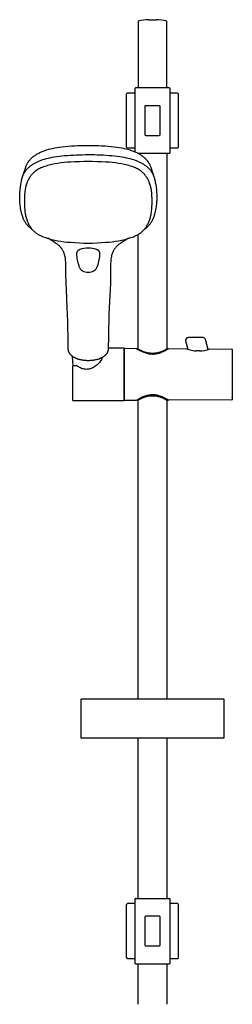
# Model space of a CAD drawing. Header units: millimetres. Extents: x -150 to 150, y -37 to 1125.
# Tile 2 of 2: x -102 to 61, y 372 to 1125. Entities that reach past the tile are written whole.
import ezdxf

# ---------------------------------------------------------------- set-up
doc = ezdxf.new("R2010")
doc.units = ezdxf.units.MM
doc.header["$MEASUREMENT"] = 0
doc.layers.add('PLANNING', color=1, linetype='Continuous')

# ---------------------------------------------------------------- blocks, each defined once
blk = doc.blocks.new('84820000_f')
at = {"layer": 'PLANNING'}
for p, q in [((-11, 1123.94), (-11, 1072.94)), ((-2.75, 1125.07), (2.75, 1125.07)), ((11, 1072.94), (11, 1123.94)), ((-13.44, 1072.45), (-13.49, 1069.43)), ((12.94, 1072.94), (-12.94, 1072.94)), ((13.49, 1069.43), (13.44, 1072.45)), ((-20, 1067.94), (-20, 1027.94)), ((-13.5, 1068.94), (-18.99, 1068.94)), ((-13.49, 1069.43), (-13.5, 1068.94)), ((-13.5, 1068.94), (-13.5, 1026.94)), ((13.5, 1068.94), (13.49, 1069.43)), ((18.99, 1068.94), (13.5, 1068.94)), ((13.5, 1026.94), (13.5, 1068.94)), ((20, 1027.94), (20, 1067.94)), ((-5.94, 1058.49), (-5.94, 1037.39)), ((5.13, 1059.29), (-5.13, 1059.29)), ((5.94, 1037.39), (5.94, 1058.49)), ((-5.13, 1036.59), (5.13, 1036.59)), ((-76.09, 1026.72), (-76.01, 1026.74)), ((-22.28, 1026.74), (-22.2, 1026.72)), ((-18.99, 1026.94), (-13.5, 1026.94)), ((-13.5, 1026.94), (-13.49, 1026.45)), ((-13.49, 1026.45), (-13.45, 1024.07)), ((13.44, 1023.43), (13.5, 1026.94)), ((13.5, 1026.94), (18.99, 1026.94)), ((-11.12, 1022.94), (12.94, 1022.94)), ((-11, 1022.88), (-11, 1022.94)), ((11, 1022.94), (11, 873.27)), ((13.44, 1023.39), (13.44, 1023.43)), ((-11, 873.27), (-11, 960.76)), ((38.7, 881.85), (27.31, 881.85)), ((-21.62, 873.74), (-33.86, 873.74)), ((-21.62, 833.74), (-21.62, 873.74)), ((-21.4, 833.74), (-21.4, 873.74)), ((-21.4, 873.74), (-12.35, 873.67)), ((25.38, 879.33), (27.07, 873.02)), ((42.63, 872.89), (40.63, 880.37)), ((-60.61, 860.41), (-61.1, 867.48)), ((-12.07, 873.5), (-11.43, 873.51)), ((11.43, 873.51), (12.2, 873.5)), ((12.2, 873.5), (12.2, 873.41)), ((12.34, 873.5), (26.06, 873.41)), ((35.98, 871.74), (33.8, 871.76)), ((43.72, 873.28), (60.72, 873.16)), ((43.72, 873.28), (43.72, 873.28)), ((61.02, 872.88), (61.08, 871.84)), ((61.08, 871.84), (61.08, 835.63)), ((-61.18, 859.82), (-61.18, 834.33)), ((-58, 860.41), (-60.59, 860.41)), ((-60.59, 833.74), (-21.62, 833.74)), ((-12.35, 833.8), (-21.4, 833.74)), ((-11, 605.63), (-11, 834.21)), ((11, 834.21), (11, 605.63)), ((60.72, 834.31), (12.34, 833.97)), ((60.97, 834.44), (60.95, 834.41)), ((61.08, 835.63), (61.02, 834.59)), ((-11, 452.94), (-11, 575.63)), ((11, 575.63), (11, 452.94)), ((-13.44, 452.45), (-13.49, 449.43)), ((-12.94, 452.94), (12.94, 452.94)), ((13.49, 449.43), (13.44, 452.45)), ((-20, 447.94), (-20, 407.94)), ((-13.5, 448.94), (-18.99, 448.94)), ((-13.49, 449.43), (-13.5, 448.94)), ((-13.5, 448.94), (-13.5, 406.94)), ((13.5, 448.94), (13.49, 449.43)), ((13.5, 406.94), (13.5, 448.94)), ((18.99, 448.94), (13.5, 448.94)), ((20, 407.94), (20, 447.94)), ((-5.94, 438.49), (-5.94, 417.39)), ((5.13, 439.29), (-5.13, 439.29)), ((5.94, 417.39), (5.94, 438.49)), ((-5.13, 416.59), (5.13, 416.59)), ((-18.99, 406.94), (-13.5, 406.94)), ((-13.5, 406.94), (-13.49, 406.45)), ((13.44, 403.43), (13.5, 406.94)), ((13.5, 406.94), (18.99, 406.94)), ((-13.49, 406.45), (-13.44, 403.43)), ((-13.44, 403.43), (-13.44, 403.39)), ((-12.94, 402.94), (12.94, 402.94)), ((-11, 371.94), (-11, 402.94)), ((11, 402.94), (11, 371.94)), ((13.44, 403.39), (13.44, 403.43))]:
    blk.add_line(p, q, dxfattribs=at)
for points in [[(-99.44, 1004.84), (-97, 1012.15), (-96.82, 1012.68), (-96.62, 1013.2), (-96.4, 1013.71), (-96.17, 1014.22), (-95.92, 1014.72), (-95.66, 1015.21), (-95.52, 1015.45), (-95.37, 1015.69), (-95.23, 1015.93), (-95.08, 1016.16), (-94.91, 1016.4), (-94.75, 1016.63), (-94.58, 1016.86), (-94.4, 1017.09), (-94.23, 1017.32), (-94.04, 1017.54), (-93.67, 1017.98), (-93.28, 1018.4), (-92.88, 1018.81), (-92.46, 1019.21), (-92.03, 1019.6), (-91.51, 1020.05), (-90.97, 1020.48), (-90.42, 1020.9), (-89.86, 1021.3), (-89.28, 1021.69), (-88.7, 1022.06), (-88.11, 1022.41), (-87.51, 1022.75), (-86.87, 1023.09), (-86.23, 1023.42), (-85.58, 1023.73), (-84.93, 1024.03), (-84.27, 1024.31), (-83.6, 1024.58), (-82.93, 1024.83), (-82.25, 1025.07), (-81.57, 1025.3), (-80.88, 1025.52), (-79.5, 1025.91), (-78.11, 1026.27), (-76.71, 1026.58), (-74.82, 1026.96), (-72.92, 1027.28), (-71.02, 1027.56), (-69.11, 1027.8), (-66.74, 1028.06), (-64.37, 1028.28), (-61.99, 1028.47), (-59.61, 1028.62), (-57, 1028.76), (-54.38, 1028.86), (-51.76, 1028.91), (-49.14, 1028.93), (-46.52, 1028.91), (-43.91, 1028.85), (-41.29, 1028.75), (-38.67, 1028.62), (-36.3, 1028.47), (-33.92, 1028.28), (-31.55, 1028.06), (-29.18, 1027.8), (-27.27, 1027.56), (-25.36, 1027.28), (-23.47, 1026.96), (-21.58, 1026.58), (-20.18, 1026.27), (-18.78, 1025.91), (-17.4, 1025.52), (-16.72, 1025.3), (-16.04, 1025.07), (-15.36, 1024.83), (-14.69, 1024.58), (-14.02, 1024.31), (-13.36, 1024.03), (-12.7, 1023.73), (-12.05, 1023.42), (-11.41, 1023.09), (-10.78, 1022.75), (-10.18, 1022.41), (-9.58, 1022.06), (-9, 1021.69), (-8.43, 1021.3), (-7.86, 1020.9), (-7.31, 1020.48), (-6.78, 1020.05), (-6.25, 1019.6), (-5.83, 1019.21), (-5.41, 1018.81), (-5.01, 1018.4), (-4.62, 1017.98), (-4.24, 1017.54), (-4.06, 1017.32), (-3.88, 1017.09), (-3.71, 1016.86), (-3.54, 1016.63), (-3.37, 1016.4), (-3.21, 1016.16), (-3.06, 1015.93), (-2.91, 1015.69), (-2.77, 1015.45), (-2.63, 1015.21), (-2.36, 1014.72), (-2.12, 1014.22), (-1.88, 1013.71), (-1.67, 1013.2), (-1.47, 1012.68), (-1.29, 1012.15), (1.15, 1004.84)], [(-91.66, 964.28), (-92.17, 964.65), (-92.67, 965.03), (-93.16, 965.42), (-93.65, 965.83), (-94.12, 966.25), (-94.58, 966.68), (-95.03, 967.13), (-95.25, 967.36), (-95.46, 967.59), (-95.84, 968.03), (-96.2, 968.48), (-96.55, 968.94), (-96.88, 969.41), (-97.2, 969.89), (-97.51, 970.39), (-97.79, 970.89), (-98.07, 971.4), (-98.35, 971.98), (-98.62, 972.57), (-98.86, 973.16), (-99.1, 973.76), (-99.31, 974.37), (-99.52, 974.98), (-99.71, 975.6), (-99.88, 976.22), (-100.2, 977.44), (-100.48, 978.66), (-100.7, 979.75), (-100.9, 980.84), (-101.07, 981.93), (-101.22, 983.03), (-101.33, 983.98), (-101.42, 984.94), (-101.49, 985.9), (-101.54, 986.86), (-101.58, 987.82), (-101.59, 988.78), (-101.59, 989.74), (-101.57, 990.69), (-101.53, 991.72), (-101.47, 992.75), (-101.3, 994.8), (-101.07, 996.85), (-100.77, 998.88), (-100.48, 1000.66), (-100.31, 1001.54), (-100.11, 1002.41), (-99.95, 1003.09), (-99.77, 1003.77), (-99.57, 1004.44), (-99.34, 1005.1), (-99.13, 1005.69), (-98.89, 1006.27), (-98.76, 1006.55), (-98.63, 1006.84), (-98.49, 1007.12), (-98.35, 1007.4), (-98.21, 1007.67), (-98.06, 1007.95), (-97.9, 1008.22), (-97.74, 1008.48), (-97.57, 1008.75), (-97.4, 1009.01), (-97.22, 1009.26), (-97.04, 1009.52), (-96.74, 1009.9), (-96.43, 1010.28), (-96.11, 1010.65), (-95.78, 1011.01), (-95.44, 1011.36), (-95.09, 1011.7), (-94.74, 1012.03), (-94.37, 1012.36), (-93.93, 1012.73), (-93.47, 1013.1), (-93.01, 1013.45), (-92.53, 1013.79), (-92.05, 1014.12), (-91.57, 1014.44), (-91.07, 1014.75), (-90.57, 1015.05), (-90.07, 1015.34), (-89.55, 1015.62), (-89.03, 1015.9), (-88.51, 1016.16), (-87.45, 1016.66), (-86.38, 1017.12), (-85.74, 1017.37), (-85.11, 1017.61), (-83.83, 1018.06), (-82.53, 1018.46), (-81.22, 1018.83), (-79.74, 1019.2), (-78.25, 1019.52), (-76.75, 1019.82), (-75.24, 1020.08), (-73.24, 1020.38), (-71.24, 1020.64), (-69.24, 1020.87), (-67.23, 1021.07), (-64.98, 1021.26), (-62.72, 1021.42), (-60.46, 1021.56), (-58.2, 1021.67), (-55.93, 1021.76), (-53.67, 1021.82), (-51.41, 1021.86), (-49.14, 1021.87), (-46.88, 1021.87), (-44.61, 1021.83), (-42.35, 1021.77), (-40.09, 1021.68), (-37.83, 1021.57), (-35.57, 1021.43), (-33.31, 1021.26), (-31.05, 1021.07), (-29.05, 1020.87), (-27.04, 1020.64), (-25.04, 1020.38), (-23.05, 1020.08), (-21.54, 1019.82), (-20.04, 1019.52), (-18.55, 1019.2), (-17.06, 1018.83), (-15.76, 1018.46), (-14.46, 1018.06), (-13.18, 1017.61), (-12.54, 1017.37), (-11.91, 1017.12), (-10.83, 1016.66), (-9.77, 1016.16), (-9.25, 1015.9), (-8.73, 1015.62), (-8.22, 1015.34), (-7.71, 1015.05), (-7.21, 1014.75), (-6.72, 1014.44), (-6.23, 1014.12), (-5.75, 1013.79), (-5.28, 1013.45), (-4.82, 1013.1), (-4.36, 1012.73), (-3.91, 1012.36), (-3.55, 1012.03), (-3.19, 1011.7), (-2.84, 1011.36), (-2.5, 1011.01), (-2.17, 1010.65), (-1.85, 1010.28), (-1.54, 1009.9), (-1.25, 1009.52), (-1.06, 1009.26), (-0.89, 1009.01), (-0.72, 1008.75), (-0.55, 1008.48), (-0.39, 1008.22), (-0.23, 1007.95), (-0.08, 1007.67), (0.07, 1007.4), (0.21, 1007.12), (0.34, 1006.84), (0.48, 1006.55), (0.6, 1006.27), (0.84, 1005.69), (1.06, 1005.1), (1.28, 1004.44), (1.48, 1003.77), (1.66, 1003.09), (1.83, 1002.41), (2.02, 1001.54), (2.19, 1000.66), (2.49, 998.88), (2.78, 996.85), (3.02, 994.8), (3.19, 992.75), (3.25, 991.72), (3.29, 990.69), (3.31, 989.74), (3.31, 988.78), (3.29, 987.82), (3.26, 986.86), (3.21, 985.9), (3.14, 984.94), (3.05, 983.98), (2.94, 983.03), (2.79, 981.93), (2.61, 980.84), (2.41, 979.75), (2.19, 978.66), (1.91, 977.44), (1.6, 976.22), (1.42, 975.6), (1.23, 974.98), (1.03, 974.37), (0.81, 973.76), (0.58, 973.16), (0.33, 972.57), (0.06, 971.98), (-0.22, 971.4), (-0.49, 970.89), (-0.78, 970.39), (-1.08, 969.89), (-1.4, 969.41), (-1.74, 968.94), (-2.08, 968.48), (-2.45, 968.03), (-2.83, 967.59), (-3.04, 967.36), (-3.26, 967.13), (-3.7, 966.68), (-4.16, 966.25), (-4.64, 965.83), (-5.12, 965.42), (-5.62, 965.03), (-6.12, 964.65), (-6.63, 964.28)], [(-98.02, 986.21), (-98, 984.1), (-97.92, 981.98), (-97.86, 980.93), (-97.77, 979.87), (-97.66, 978.82), (-97.53, 977.77), (-97.4, 976.95), (-97.26, 976.14), (-97.1, 975.32), (-96.91, 974.52), (-96.7, 973.71), (-96.47, 972.92), (-96.21, 972.13), (-95.93, 971.35), (-95.78, 970.96), (-95.62, 970.58), (-95.45, 970.19), (-95.28, 969.81), (-95.1, 969.43), (-94.91, 969.06), (-94.72, 968.69), (-94.52, 968.32), (-94.31, 967.95), (-94.1, 967.59), (-93.88, 967.24), (-93.65, 966.88), (-93.42, 966.54), (-93.18, 966.19), (-92.94, 965.85), (-92.69, 965.52), (-92.45, 965.22), (-92.21, 964.92), (-91.97, 964.63), (-91.71, 964.34), (-91.46, 964.06), (-91.2, 963.78), (-90.93, 963.51), (-90.65, 963.24), (-90.39, 962.99), (-90.12, 962.75), (-89.85, 962.52), (-89.57, 962.29), (-89.28, 962.07), (-88.99, 961.85), (-88.7, 961.64), (-88.4, 961.44), (-88.07, 961.22), (-87.74, 961.02), (-87.4, 960.82), (-87.05, 960.63), (-86.35, 960.27), (-85.64, 959.93), (-84.66, 959.49), (-83.66, 959.09), (-82.66, 958.71), (-81.64, 958.36), (-80.51, 957.99), (-79.37, 957.64), (-78.23, 957.31), (-77.08, 957.01), (-75.92, 956.72), (-74.76, 956.46), (-72.43, 955.99), (-70, 955.59), (-67.57, 955.26), (-65.13, 954.99), (-62.68, 954.77), (-59.3, 954.54), (-55.92, 954.37), (-52.53, 954.25), (-49.14, 954.17), (-45.76, 954.25), (-42.37, 954.37), (-38.99, 954.54), (-35.6, 954.77), (-33.16, 954.99), (-30.71, 955.26), (-28.28, 955.59), (-25.86, 955.99), (-23.52, 956.46), (-22.36, 956.72), (-21.21, 957.01), (-20.06, 957.31), (-18.91, 957.64), (-17.77, 957.99), (-16.64, 958.36), (-15.63, 958.71), (-14.62, 959.09), (-13.63, 959.49), (-12.64, 959.93), (-11.93, 960.27), (-11.23, 960.63), (-10.89, 960.82), (-10.55, 961.02), (-10.21, 961.22), (-9.88, 961.44), (-9.58, 961.64), (-9.29, 961.85), (-9, 962.07), (-8.72, 962.29), (-8.44, 962.52), (-8.16, 962.75), (-7.9, 962.99), (-7.63, 963.24), (-7.36, 963.51), (-7.09, 963.78), (-6.83, 964.06), (-6.57, 964.34), (-6.32, 964.63), (-6.07, 964.92), (-5.83, 965.22), (-5.6, 965.52), (-5.35, 965.85), (-5.1, 966.19), (-4.86, 966.54), (-4.63, 966.88), (-4.41, 967.24), (-4.19, 967.59), (-3.97, 967.95), (-3.77, 968.32), (-3.57, 968.69), (-3.37, 969.06), (-3.19, 969.43), (-3.01, 969.81), (-2.83, 970.19), (-2.67, 970.58), (-2.51, 970.96), (-2.36, 971.35), (-2.07, 972.13), (-1.82, 972.92), (-1.58, 973.71), (-1.38, 974.52), (-1.19, 975.32), (-1.02, 976.14), (-0.88, 976.95), (-0.75, 977.77), (-0.62, 978.82), (-0.51, 979.87), (-0.42, 980.93), (-0.36, 981.98), (-0.29, 984.1), (-0.26, 986.21), (-0.29, 988.57), (-0.34, 989.75), (-0.4, 990.92), (-0.47, 991.87), (-0.56, 992.81), (-0.67, 993.75), (-0.8, 994.68), (-0.93, 995.48), (-1.09, 996.27), (-1.26, 997.05), (-1.46, 997.83), (-1.68, 998.61), (-1.92, 999.37), (-2.19, 1000.13), (-2.48, 1000.88), (-2.63, 1001.24), (-2.8, 1001.61), (-2.96, 1001.97), (-3.14, 1002.33), (-3.32, 1002.68), (-3.51, 1003.03), (-3.7, 1003.38), (-3.9, 1003.73), (-4.1, 1004.07), (-4.32, 1004.4), (-4.53, 1004.74), (-4.76, 1005.07), (-4.99, 1005.39), (-5.22, 1005.71), (-5.46, 1006.03), (-5.71, 1006.34), (-5.95, 1006.63), (-6.2, 1006.92), (-6.45, 1007.2), (-6.7, 1007.47), (-6.96, 1007.74), (-7.23, 1008.01), (-7.5, 1008.27), (-7.78, 1008.52), (-8.05, 1008.76), (-8.32, 1008.99), (-8.6, 1009.21), (-8.88, 1009.43), (-9.17, 1009.64), (-9.46, 1009.84), (-9.76, 1010.04), (-10.06, 1010.23), (-10.4, 1010.43), (-10.74, 1010.62), (-11.09, 1010.81), (-11.43, 1010.99), (-12.14, 1011.33), (-12.86, 1011.64), (-13.85, 1012.05), (-14.85, 1012.42), (-15.86, 1012.77), (-16.87, 1013.1), (-17.98, 1013.43), (-19.09, 1013.74), (-20.21, 1014.03), (-21.33, 1014.3), (-23.59, 1014.78), (-25.86, 1015.18), (-28.28, 1015.53), (-30.72, 1015.81), (-33.16, 1016.03), (-35.6, 1016.2), (-38.99, 1016.37), (-42.37, 1016.46), (-45.76, 1016.51), (-49.14, 1016.52), (-52.53, 1016.5), (-55.91, 1016.45), (-59.3, 1016.36), (-62.68, 1016.2), (-65.13, 1016.03), (-67.57, 1015.81), (-70, 1015.53), (-72.43, 1015.18), (-74.7, 1014.78), (-76.96, 1014.3), (-78.08, 1014.03), (-79.2, 1013.74), (-80.31, 1013.43), (-81.41, 1013.1), (-82.43, 1012.77), (-83.44, 1012.42), (-84.44, 1012.05), (-85.43, 1011.64), (-86.15, 1011.33), (-86.85, 1010.99), (-87.2, 1010.81), (-87.54, 1010.62), (-87.89, 1010.43), (-88.22, 1010.23), (-88.52, 1010.04), (-88.82, 1009.84), (-89.11, 1009.64), (-89.4, 1009.43), (-89.69, 1009.21), (-89.97, 1008.99), (-90.24, 1008.76), (-90.51, 1008.52), (-90.79, 1008.27), (-91.06, 1008.01), (-91.32, 1007.74), (-91.59, 1007.47), (-91.84, 1007.2), (-92.09, 1006.92), (-92.33, 1006.63), (-92.57, 1006.34), (-92.82, 1006.03), (-93.06, 1005.71), (-93.3, 1005.39), (-93.53, 1005.07), (-93.75, 1004.74), (-93.97, 1004.4), (-94.18, 1004.07), (-94.39, 1003.73), (-94.59, 1003.38), (-94.78, 1003.03), (-94.97, 1002.68), (-95.15, 1002.33), (-95.32, 1001.97), (-95.49, 1001.61), (-95.65, 1001.24), (-95.81, 1000.88), (-96.1, 1000.13), (-96.37, 999.37), (-96.61, 998.61), (-96.83, 997.83), (-97.02, 997.05), (-97.2, 996.27), (-97.35, 995.48), (-97.48, 994.68), (-97.62, 993.75), (-97.72, 992.81), (-97.81, 991.87), (-97.88, 990.92), (-97.95, 989.75), (-97.99, 988.57), (-98.02, 986.21)], [(-12.07, 833.97), (-11.43, 833.97), (-10.65, 834.4), (-9.89, 834.8), (-9.12, 835.18), (-8.34, 835.54), (-7.63, 835.84), (-6.91, 836.13), (-6.18, 836.39), (-5.45, 836.63), (-4.76, 836.83), (-4.42, 836.92), (-4.07, 837.01), (-3.44, 837.14), (-2.8, 837.25), (-2.46, 837.31), (-2.11, 837.35), (-1.76, 837.39), (-1.41, 837.42), (-1.06, 837.44), (-0.7, 837.46), (-0.35, 837.47), (0, 837.47), (0.35, 837.47), (0.7, 837.46), (1.06, 837.44), (1.41, 837.42), (1.76, 837.39), (2.11, 837.35), (2.46, 837.31), (2.8, 837.25), (3.44, 837.14), (4.07, 837.01), (4.42, 836.92), (4.76, 836.83), (5.45, 836.63), (6.18, 836.39), (6.91, 836.13), (7.63, 835.84), (8.34, 835.54), (9.12, 835.18), (9.89, 834.8), (11.06, 834.17), (11.43, 833.97), (12.2, 833.97), (12.2, 834.06)]]:
    blk.add_lwpolyline(points, dxfattribs=at)
for points in [[(-18.23, 957.85, 0.016043), (-24.22, 954.21), (-24.65, 953.92), (-25.07, 953.63), (-25.48, 953.32), (-25.89, 953), (-26.29, 952.67), (-26.67, 952.34), (-27.05, 951.99), (-27.42, 951.62), (-27.72, 951.31), (-28.01, 950.99), (-28.29, 950.66), (-28.57, 950.32), (-28.83, 949.97), (-29.08, 949.62), (-29.32, 949.25), (-29.55, 948.88), (-29.77, 948.51), (-29.97, 948.12), (-30.17, 947.73), (-30.35, 947.34), (-30.52, 946.94), (-30.68, 946.53), (-30.83, 946.12), (-30.96, 945.71), (-31.11, 945.23), (-31.23, 944.75), (-31.35, 944.26), (-31.45, 943.78), (-31.54, 943.29), (-31.62, 942.8), (-31.76, 941.81), (-31.87, 940.75), (-31.95, 939.69), (-32, 938.63), (-32.03, 937.57), (-32.06, 935.57), (-32.08, 928.5), (-32.13, 925.94), (-32.21, 923.38), (-32.4, 918.73), (-33.06, 904.61), (-33.26, 899.57), (-33.42, 894.54), (-33.57, 889.08), (-33.69, 883.63), (-33.88, 872.72), (-33.89, 872.61), (-33.91, 872.49), (-33.93, 872.38), (-33.95, 872.26), (-33.97, 872.15), (-33.99, 872.04), (-34.02, 871.92), (-34.05, 871.81), (-34.08, 871.7), (-34.11, 871.59), (-34.14, 871.48), (-34.18, 871.37), (-34.22, 871.26), (-34.26, 871.15), (-34.3, 871.04), (-34.34, 870.93), (-34.44, 870.71), (-34.54, 870.5), (-34.65, 870.29), (-34.77, 870.08), (-34.9, 869.87), (-35.03, 869.67), (-35.17, 869.46), (-35.32, 869.27), (-35.48, 869.07), (-35.65, 868.87), (-35.82, 868.68), (-36.01, 868.49), (-36.2, 868.31), (-36.39, 868.12), (-36.6, 867.94), (-36.81, 867.77), (-37.03, 867.59), (-37.26, 867.42), (-37.5, 867.25), (-37.75, 867.09), (-38, 866.93), (-38.26, 866.77), (-38.53, 866.62), (-38.8, 866.47), (-39.08, 866.33), (-39.36, 866.19), (-39.64, 866.06), (-39.93, 865.93), (-40.22, 865.81), (-40.52, 865.69), (-40.82, 865.58), (-41.12, 865.47), (-41.74, 865.27), (-42.37, 865.08), (-43.01, 864.92), (-43.67, 864.77), (-44.33, 864.64), (-45, 864.53), (-45.68, 864.44), (-46.37, 864.36), (-47.06, 864.3), (-47.75, 864.26), (-48.44, 864.23), (-49.14, 864.23), (-49.84, 864.23), (-50.54, 864.26), (-51.23, 864.3), (-51.92, 864.36), (-52.6, 864.44), (-53.28, 864.53), (-53.95, 864.64), (-54.62, 864.77), (-55.27, 864.92), (-55.91, 865.08), (-56.54, 865.27), (-57.16, 865.47), (-57.47, 865.58), (-57.77, 865.69), (-58.06, 865.81), (-58.35, 865.93), (-58.64, 866.06), (-58.93, 866.19), (-59.21, 866.33), (-59.48, 866.47), (-59.76, 866.62), (-60.03, 866.77), (-60.29, 866.93), (-60.54, 867.09), (-60.78, 867.25), (-61.02, 867.42), (-61.25, 867.59), (-61.47, 867.77), (-61.69, 867.94), (-61.89, 868.12), (-62.09, 868.31), (-62.28, 868.49), (-62.46, 868.68), (-62.64, 868.87), (-62.8, 869.07), (-62.96, 869.27), (-63.11, 869.46), (-63.25, 869.67), (-63.39, 869.87), (-63.52, 870.08), (-63.63, 870.29), (-63.74, 870.5), (-63.85, 870.71), (-63.94, 870.93), (-63.99, 871.04), (-64.03, 871.15), (-64.07, 871.26), (-64.11, 871.37), (-64.14, 871.48), (-64.18, 871.59), (-64.21, 871.7), (-64.24, 871.81), (-64.27, 871.92), (-64.29, 872.04), (-64.32, 872.15), (-64.34, 872.26), (-64.36, 872.38), (-64.38, 872.49), (-64.39, 872.61), (-64.41, 872.72), (-64.59, 883.63), (-64.71, 889.08), (-64.86, 894.54), (-65.03, 899.57), (-65.23, 904.61), (-65.88, 918.73), (-66.07, 923.38), (-66.15, 925.94), (-66.2, 928.5), (-66.23, 935.57), (-66.25, 937.57), (-66.28, 938.63), (-66.34, 939.69), (-66.42, 940.75), (-66.53, 941.81), (-66.66, 942.8), (-66.74, 943.29), (-66.83, 943.78), (-66.94, 944.26), (-67.05, 944.75), (-67.18, 945.23), (-67.32, 945.71), (-67.46, 946.12), (-67.61, 946.53), (-67.76, 946.94), (-67.93, 947.34), (-68.12, 947.73), (-68.31, 948.12), (-68.52, 948.51), (-68.74, 948.88), (-68.96, 949.25), (-69.21, 949.62), (-69.46, 949.97), (-69.72, 950.32), (-69.99, 950.66), (-70.27, 950.99), (-70.57, 951.31), (-70.87, 951.63), (-71.23, 951.99), (-71.61, 952.34), (-72, 952.68), (-72.39, 953.01), (-72.8, 953.33), (-73.21, 953.63), (-73.64, 953.93), (-74.07, 954.21, 0.013335), (-80.02, 957.83)], [(-40.19, 946.21), (-40.19, 946.27), (-40.19, 946.33), (-40.19, 946.38), (-40.2, 946.44), (-40.2, 946.5), (-40.21, 946.56), (-40.21, 946.61), (-40.22, 946.67), (-40.23, 946.73), (-40.24, 946.78), (-40.26, 946.84), (-40.27, 946.89), (-40.29, 946.95), (-40.3, 947), (-40.32, 947.06), (-40.34, 947.11), (-40.36, 947.17), (-40.38, 947.22), (-40.41, 947.27), (-40.43, 947.33), (-40.46, 947.38), (-40.49, 947.43), (-40.52, 947.48), (-40.55, 947.53), (-40.58, 947.58), (-40.61, 947.64), (-40.64, 947.69), (-40.68, 947.74), (-40.72, 947.79), (-40.75, 947.84), (-40.79, 947.88), (-40.83, 947.93), (-40.87, 947.98), (-40.92, 948.03), (-40.96, 948.08), (-41.01, 948.12), (-41.1, 948.22), (-41.2, 948.31), (-41.31, 948.4), (-41.41, 948.49), (-41.53, 948.57), (-41.65, 948.66), (-41.77, 948.74), (-41.9, 948.82), (-42.03, 948.9), (-42.17, 948.98), (-42.31, 949.06), (-42.46, 949.13), (-42.61, 949.2), (-42.76, 949.27, 0.099142), (-49.14, 950.38, 0.099142), (-55.52, 949.27), (-55.68, 949.2), (-55.83, 949.13), (-55.98, 949.06), (-56.12, 948.98), (-56.26, 948.9), (-56.39, 948.82), (-56.52, 948.74), (-56.64, 948.66), (-56.76, 948.57), (-56.87, 948.49), (-56.98, 948.4), (-57.08, 948.31), (-57.18, 948.22), (-57.28, 948.12), (-57.32, 948.08), (-57.37, 948.03), (-57.41, 947.98), (-57.45, 947.93), (-57.49, 947.88), (-57.53, 947.84), (-57.57, 947.79), (-57.61, 947.74), (-57.64, 947.69), (-57.68, 947.64), (-57.71, 947.58), (-57.74, 947.53), (-57.77, 947.48), (-57.8, 947.43), (-57.83, 947.38), (-57.85, 947.33), (-57.88, 947.27), (-57.9, 947.22), (-57.92, 947.17), (-57.94, 947.11), (-57.96, 947.06), (-57.98, 947), (-58, 946.95), (-58.01, 946.89), (-58.03, 946.84), (-58.04, 946.78), (-58.05, 946.73), (-58.06, 946.67), (-58.07, 946.61), (-58.08, 946.56), (-58.08, 946.5), (-58.09, 946.44), (-58.09, 946.38), (-58.09, 946.33), (-58.09, 946.27), (-58.09, 946.21, 0.080527), (-56.22, 936.63, 0.194577), (-53.54, 933.04, 0.138922), (-49.14, 931.86, 0.138921), (-44.75, 933.04, 0.194582), (-42.06, 936.63, 0.08024), (-40.19, 946.21)], [(54.52, 575.63), (54.53, 575.63), (-54.47, 575.63), (-54.47, 605.33, -0.414214), (-54.17, 605.63), (54.23, 605.63, -0.414214), (54.53, 605.33), (54.53, 575.63)]]:
    blk.add_lwpolyline(points, format="xyb", dxfattribs=at)
for centre, radius, start, end in [((-2.75, 1094.19), 30.87, 90, 105.49443), ((2.75, 1094.19), 30.87, 74.50557, 90), ((-12.94, 1072.44), 0.5, 89.99989, 179), ((12.94, 1072.44), 0.5, 0.99116, 90), ((-19, 1067.94), 1, 89.47943, 180), ((18.99, 1067.93), 1.01, 0.52057, 90), ((-5.13, 1058.49), 0.806, 89.56829, 179.58252), ((5.13, 1058.49), 0.806, 0.41814, 90.43068), ((-5.13, 1037.4), 0.806, 180.41814, 270.43068), ((5.13, 1037.4), 0.806, 269.56892, 359.58227), ((-18.99, 1027.95), 1.01, 180.52057, 270), ((19, 1027.94), 1, 269.47943, 0), ((12.94, 1023.44), 0.5, 269.95252, 359.00007), ((27.31, 879.85), 2, 90.00008, 194.99998), ((38.7, 879.85), 2, 15.01247, 90), ((34.39, 893.56), 21.81, 247.53602, 268.43883), ((35.74, 893.14), 21.4, 270.63342, 291.87799), ((37.03, 889.78), 17.81, 288.36176, 291.90867), ((60.72, 872.86), 0.299, 3.36754, 89.69381), ((60.72, 872.86), 0.301, 52.31151, 89.55639), ((60.72, 872.86), 0.298, 40.84141, 52.31151), ((60.82, 871.21), 0.301, 3.16123, 29.74179), ((-60.59, 859.82), 0.597, 89.99185, 180), ((-58, 859.82), 0.597, 52.22213, 89.99185), ((60.82, 836.27), 0.3, 330.1291, 356.83098), ((-60.59, 834.33), 0.597, 180, 270), ((60.72, 834.61), 0.3, 270.39973, 356.52901), ((60.72, 834.61), 0.3, 270.4, 313.6127), ((-12.94, 452.44), 0.5, 89.99989, 179), ((12.94, 452.44), 0.5, 0.99116, 90), ((-19, 447.94), 1, 89.47943, 180), ((18.99, 447.93), 1.01, 0.52057, 90), ((-5.13, 438.49), 0.806, 89.56829, 179.58252), ((5.13, 438.49), 0.806, 0.41814, 90.43068), ((-5.13, 417.4), 0.806, 180.41814, 270.43068), ((5.13, 417.4), 0.806, 269.56892, 359.58227), ((-18.99, 407.95), 1.01, 180.52057, 270), ((19, 407.94), 1, 269.47943, 0), ((-12.94, 403.44), 0.5, 180.9964, 270), ((12.94, 403.44), 0.5, 269.95252, 359.00007)]:
    blk.add_arc(centre, radius, start, end, dxfattribs=at)
for points, knots in [([(-12.35, 873.67), (-11.77, 873.32), (-10.68, 872.67), (-8.54, 871.53), (-6.46, 870.61), (-4.35, 869.94), (-2.4, 869.49), (0.04, 869.25), (2.45, 869.46), (4.4, 869.88), (6.47, 870.51), (8.55, 871.4), (10.69, 872.52), (11.77, 873.15), (12.34, 873.5)], [133.167632, 133.167632, 133.167632, 133.167632, 135.201249, 136.978349, 140.429248, 142.030115, 143.588819, 146.424261, 149.378306, 150.813473, 152.40732, 155.841898, 157.612733, 159.620397, 159.620397, 159.620397, 159.620397]), ([(-38.34, 866.73), (-38.44, 866.43), (-39, 865.05), (-40.52, 862.73), (-43.13, 860.19), (-46.06, 858.43), (-49.08, 857.56), (-52.12, 857.6), (-55.08, 858.56), (-56.83, 859.67), (-57.64, 860.29)], [10.212939, 10.212939, 10.212939, 10.212939, 10.997278, 13.935505, 17.152419, 20.070048, 22.465468, 24.986299, 27.626238, 30.180276, 30.180276, 30.180276, 30.180276]), ([(-11.43, 873.51), (-11.3, 873.44), (-11.05, 873.29), (-10.54, 873.02), (-9.64, 872.54), (-7.93, 871.72), (-5.99, 870.97), (-4.12, 870.46), (-2.31, 870.11), (-0.94, 869.99), (0, 870)], [0.643642, 0.643642, 0.643642, 0.643642, 1.063391, 1.530015, 2.391742, 4.108707, 7.201136, 8.633162, 9.921113, 12.736256, 12.736256, 12.736256, 12.736256]), ([(0, 870), (0.94, 869.99), (2.31, 870.11), (4.12, 870.46), (5.99, 870.97), (7.93, 871.72), (9.64, 872.54), (10.54, 873.02), (11.05, 873.29), (11.3, 873.44), (11.43, 873.51)], [12.736256, 12.736256, 12.736256, 12.736256, 15.551399, 16.83935, 18.271376, 21.363805, 23.08077, 23.942497, 24.409121, 24.82887, 24.82887, 24.82887, 24.82887]), ([(12.34, 833.97), (11.77, 834.32), (10.67, 834.97), (8.53, 836.08), (6.44, 836.98), (4.36, 837.6), (2.45, 838.01), (0.08, 838.22), (-2.83, 837.94), (-5.85, 837.12), (-8.45, 836), (-10.64, 834.83), (-11.78, 834.15), (-12.35, 833.8)], [48.607886, 48.607886, 48.607886, 48.607886, 50.634846, 52.408263, 55.856885, 57.457872, 58.895857, 61.728588, 64.563744, 67.612378, 71.091224, 73.046897, 75.060649, 75.060649, 75.060649, 75.060649])]:
    blk.add_open_spline(points, degree=3, knots=knots, dxfattribs=at)

msp = doc.modelspace()

# ---------------------------------------------------------------- block references
msp.add_blockref('84820000_f', (0, 0))

doc.saveas('drawing.dxf')
